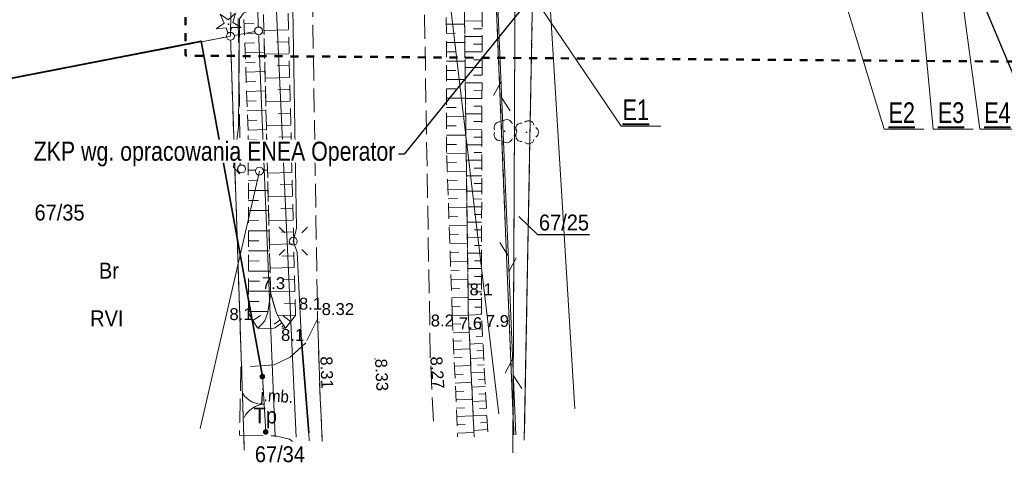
# Model space of a CAD drawing. Extents: x 5477991 to 5478204, y 5952118 to 5952269.
# Tile 3 of 9: x 5478103 to 5478165, y 5952169 to 5952196. Entities that reach past the tile are written whole.
import ezdxf
from ezdxf import colors
from ezdxf.entities.mleader import LeaderData, LeaderLine
from ezdxf.math import Vec2, Vec3

# ---------------------------------------------------------------- set-up
doc = ezdxf.new("R2010")
doc.units = 0
doc.header["$LTSCALE"] = 0.5
for name, pattern in [('1 1', [2, 1, -1]), ('2 1', [3, 2, -1]), ('3 1', [4, 3, -1]), ('EGKK', [4, 3, -1]), ('EGUG', [2, 1, -1])]:
    doc.linetypes.add(name, pattern=pattern)
doc.layers.add('--OPISY', color=7, linetype='Continuous')
doc.layers.add('Strzałka', color=251, linetype='Continuous')
for name, color, linetype, lineweight in [('EGDE', 7, 'Continuous', 20), ('EGDE_O', 7, 'Continuous', 20), ('EGKK', 251, 'Continuous', 20), ('EGKK_O', 251, 'Continuous', 20), ('EGPG', 251, 'Continuous', 20), ('EGPG_O', 251, 'Continuous', 20), ('EGUG', 251, 'Continuous', 20), ('EGUG_O', 251, 'Continuous', 20), ('IE_wsp', 1, 'Continuous', 40), ('OTK', 251, 'Continuous', 20), ('OTK_O', 251, 'Continuous', 20), ('OTO', 251, 'Continuous', 20), ('OTR', 251, 'Continuous', 20), ('OTRN', 251, 'Continuous', 20), ('OTRN_O', 251, 'Continuous', 18), ('OTRS', 251, 'Continuous', 20), ('OTRS_O', 251, 'Continuous', 18), ('OTZ', 7, 'Continuous', 20), ('SUE', 251, 'Continuous', 20), ('SUK', 251, 'Continuous', 20), ('SUL', 251, 'Continuous', 20), ('SUP', 251, 'Continuous', 20), ('SUT', 251, 'Continuous', 20), ('SUW', 251, 'Continuous', 20)]:
    doc.layers.add(name, color=color, linetype=linetype, lineweight=lineweight)
doc.styles.add('Arial', font='arial.ttf')
doc.styles.add('BDOT', font='Arial.ttf', dxfattribs={"width": 0.9})
doc.styles.add('EGBP', font='arial.ttf')
doc.styles.add('EGiB', font='Arial.ttf', dxfattribs={"width": 0.9})
doc.styles.add('POGRUBIONY', font='times.ttf', dxfattribs={"width": 0.8})
doc.linetypes.add('OTOO', pattern='A,7.5,[30,msgB.shx,S=1.28,R=0,X=0,Y=0],7.5', length=15)
doc.linetypes.add('SUTP', pattern='A,7.5,[50,msgB.shx,S=1,R=0,X=0,Y=0],15,[50,msgB.shx,S=1,R=180,X=0,Y=0],7.5', length=30)

# ---------------------------------------------------------------- blocks, each defined once
blk = doc.blocks.new('oto')
at = {"layer": 'OTO', "color": 0, "const_width": 0.35}
blk.add_lwpolyline([(-0.175, 0, 1), (0.175, 0, 1)], format="xyb", close=True, dxfattribs=at)
blk = doc.blocks.new('OTOB')
at = {"layer": 'OTO', "color": 0, "lineweight": 18}
for centre, start, end in [((0, 3), 209.9347, 270.0084), ((0.02, -3), 90.3479, 149.9343)]:
    blk.add_arc(centre, 3, start, end, dxfattribs=at)
blk = doc.blocks.new('OTRN')
at = {"layer": 'OTRN', "color": 0, "const_width": 0.09}
blk.add_lwpolyline([(-0.04, 0, 1), (0.04, 0, 1)], format="xyb", close=True, dxfattribs=at)
at = {"layer": 'OTRN_O', "color": 0, "style": 'BDOT'}
blk.add_attdef('RZEDNA', (0.51, 0.52), '', height=1.5, dxfattribs=at)
blk = doc.blocks.new('OTZL')
at = {"layer": 'OTZ', "color": 0, "lineweight": 18, "const_width": 0.1}
blk.add_lwpolyline([(-0.05, 0, 1), (0.05, 0, 1)], format="xyb", close=True, dxfattribs=at)
at = {"layer": 'OTZ', "color": 0, "lineweight": 18}
for centre, start, end in [((0.25, 0.76), 12, 132), ((-0.65, 0.47), 84, 204), ((0.8, 0), 300, 60), ((-0.65, -0.47), 156, 276), ((0.25, -0.76), 228, 348)]:
    blk.add_arc(centre, 0.7, start, end, dxfattribs=at)
blk = doc.blocks.new('OTZG')
at = {"layer": 'OTZ', "color": 0, "lineweight": 18}
for p, q in [((-1.04, 1.27, 0.5), (-0.04, 0.56, 0.5)), ((-0.55, 0.14, 0.5), (-1.04, 1.27, 0.5)), ((-0.04, 0.56, 0.5), (0.88, 1.38, 0.5)), ((0.88, 1.38, 0.5), (0.53, 0.21, 0.5)), ((-1.53, -0.6, 0.5), (-0.55, 0.14, 0.5)), ((0.53, 0.21, 0.5), (1.59, -0.41, 0.5)), ((-0.3, -0.48, 0.5), (-1.53, -0.6, 0.5)), ((0.1, -1.64, 0.5), (-0.3, -0.48, 0.5)), ((0.36, -0.44, 0.5), (0.1, -1.64, 0.5)), ((1.59, -0.41, 0.5), (0.36, -0.44, 0.5))]:
    blk.add_line(p, q, dxfattribs=at)
at = {"layer": 'OTZ', "color": 0, "lineweight": 18, "const_width": 0.1}
blk.add_lwpolyline([(-0.05, 0, 1), (0.05, 0, 1)], format="xyb", close=True, dxfattribs=at)
blk = doc.blocks.new('OTRS')
at = {"layer": 'OTRS', "color": 0, "lineweight": -3, "const_width": 0.09}
blk.add_lwpolyline([(-0.04, 0, 1), (0.04, 0, 1)], format="xyb", close=True, dxfattribs=at)
at = {"layer": 'OTRS_O', "color": 0, "style": 'BDOT'}
blk.add_attdef('RZEDNA', (0.51, 0.52), '', height=1.5, dxfattribs=at)
blk = doc.blocks.new('SUPP')
at = {"color": 0}
blk.add_wipeout([(0.48, 0), (0.46, 0.15), (0.39, 0.28), (0.28, 0.39), (0.15, 0.46), (0, 0.48), (-0.15, 0.46), (-0.28, 0.39), (-0.39, 0.28), (-0.46, 0.15), (-0.48, 0), (-0.46, -0.15), (-0.39, -0.28), (-0.28, -0.39), (-0.15, -0.46), (0, -0.48), (0.15, -0.46), (0.28, -0.39), (0.39, -0.28), (0.46, -0.15)], dxfattribs=at).dxf.layer = 'SUP'
at = {"layer": 'SUP', "color": 0, "lineweight": 18}
blk.add_circle((0, 0), 0.5, dxfattribs=at)
blk = doc.blocks.new('SUEO')
at = {"layer": 'SUE', "color": 0, "lineweight": 18}
blk.add_circle((0, 0), 0.5, dxfattribs=at)
blk = doc.blocks.new('SUE_L')
at = {"layer": 'SUE', "color": 0, "lineweight": 18}
for p, q in [((-1.77, 1.77), (-1.06, 1.06)), ((1.06, 1.06), (1.77, 1.77)), ((-1.77, -1.77), (-1.06, -1.06)), ((1.06, -1.06), (1.77, -1.77))]:
    blk.add_line(p, q, dxfattribs=at)
at = {"layer": 'SUE', "color": 0, "const_width": 0.09}
blk.add_lwpolyline([(-0.04, 0, 1), (0.04, 0, 1)], format="xyb", close=True, dxfattribs=at)
blk = doc.blocks.new('EGPG_a')
at = {"layer": 'EGPG_O', "color": 0, "style": 'EGBP'}
blk.add_attdef('NRP', (0.98, 0.52), '', height=1.5, dxfattribs=at)
at = {"color": 0}
blk.add_wipeout([(0.48, 0), (0.46, 0.15), (0.39, 0.28), (0.28, 0.39), (0.15, 0.46), (0, 0.48), (-0.15, 0.46), (-0.28, 0.39), (-0.39, 0.28), (-0.46, 0.15), (-0.48, 0), (-0.46, -0.15), (-0.39, -0.28), (-0.28, -0.39), (-0.15, -0.46), (0, -0.48), (0.15, -0.46), (0.28, -0.39), (0.39, -0.28), (0.46, -0.15)], dxfattribs=at).dxf.layer = 'EGPG'
at = {"layer": 'EGPG', "color": 0, "lineweight": 18}
blk.add_circle((0, 0, 1), 0.5, dxfattribs=at)
blk = doc.blocks.new('SUTP')
at = {"layer": 'SUT', "color": 0, "lineweight": 18}
for p, q in [((-1, 0.27), (0, 2)), ((1, -1.73), (0, 0))]:
    blk.add_line(p, q, dxfattribs=at)
blk = doc.blocks.new('_None')

msp = doc.modelspace()

# ---------------------------------------------------------------- linework, layer by layer
at = {"layer": '--OPISY'}
msp.add_lwpolyline([(5478186.359, 5952186.641), (5478167.886, 5952186.641), (5478158.626, 5952208.748)], dxfattribs=at)
at = {"layer": 'EGDE', "lineweight": 18}
for points in [[(5478138.643, 5952261.948), (5478135.96, 5952225.92), (5478183.22, 5952225.18), (5478182.42, 5952197.17), (5478135.06, 5952197.9), (5478134.54, 5952169.916)], [(5478133.87, 5952170.732), (5478132.75, 5952197.94), (5478131.99, 5952216.23), (5478132.73, 5952225.97), (5478135.46, 5952261.562)], [(5478117.721, 5952259.545), (5478116.78, 5952247.79), (5478116.07, 5952195.31), (5478117.84, 5952195.65), (5478117.03, 5952216.4), (5478120.247, 5952259.821)], [(5478134.548, 5952170.371), (5478135.06, 5952197.9), (5478132.75, 5952197.94), (5478133.89, 5952170.239)]]:
    msp.add_lwpolyline(points, dxfattribs=at)
at = {"layer": 'EGKK', "color": 82, "linetype": 'EGKK', "lineweight": 18, "true_color": 0x24bc24}
msp.add_lwpolyline([(5478134.569, 5952171.505), (5478134.566, 5952171.323)], dxfattribs=at)
at = {"layer": 'EGUG', "linetype": 'EGUG', "lineweight": 18}
for points in [[(5478134.566, 5952171.322), (5478135.06, 5952197.9), (5478135.96, 5952225.92), (5478138.641, 5952261.913)], [(5478133.878, 5952170.536), (5478132.75, 5952197.94), (5478131.99, 5952216.23), (5478132.73, 5952225.97), (5478135.479, 5952261.807)], [(5478135.458, 5952261.531), (5478132.73, 5952225.97), (5478131.99, 5952216.23), (5478132.75, 5952197.94), (5478133.841, 5952171.424)], [(5478201.197, 5952247.222), (5478186.09, 5952245.8), (5478183.22, 5952225.18), (5478182.42, 5952197.17), (5478135.06, 5952197.9), (5478134.54, 5952169.967)]]:
    msp.add_lwpolyline(points, dxfattribs=at)
at = {"layer": 'OTK', "linetype": '3 1', "lineweight": 18}
for points in [[(5478124.2, 5952259.624), (5478123.45, 5952250.23), (5478122.17, 5952231.51), (5478121.79, 5952221.71), (5478121.19, 5952200.03), (5478121.55, 5952177.52), (5478121.71, 5952172.53), (5478121.84, 5952169.929)], [(5478128.828, 5952171.097), (5478128.63, 5952175.15), (5478128.21, 5952200), (5478128.68, 5952218.43), (5478128.8, 5952220.95), (5478128.95, 5952224.6), (5478129.06, 5952228.05), (5478130.35, 5952248.13), (5478131.12, 5952258.45), (5478131.23, 5952259.771)], [(5478121.845, 5952169.833), (5478121.71, 5952172.53), (5478121.55, 5952177.52), (5478120.8, 5952176.04), (5478119.82, 5952175.12), (5478118.82, 5952174.65), (5478116.73, 5952174.51), (5478116.64, 5952170.22), (5478118.89, 5952170.18), (5478119.78, 5952169.97), (5478119.973, 5952169.824)]]:
    msp.add_lwpolyline(points, dxfattribs=at)
at = {"layer": 'OTO', "lineweight": 18}
msp.add_lwpolyline([(5478118.08, 5952173.91), (5478118.29, 5952170.43)], dxfattribs=at)
at = {"layer": 'OTR'}
for p, q in [((5478131.891, 5952196.266), (5478130.781, 5952196.269)), ((5478116.931, 5952196.094), (5478117.547, 5952196.117)), ((5478119.722, 5952195.705), (5478118.176, 5952195.667)), ((5478129.639, 5952196.073), (5478130.784, 5952196.076)), ((5478131.89, 5952195.779), (5478131.339, 5952195.781)), ((5478116.953, 5952195.485), (5478118.18, 5952195.53)), ((5478129.64, 5952195.491), (5478130.216, 5952195.493)), ((5478131.888, 5952195.293), (5478130.794, 5952195.296)), ((5478116.976, 5952194.876), (5478117.586, 5952194.899)), ((5478119.74, 5952194.958), (5478118.968, 5952194.939)), ((5478129.642, 5952194.909), (5478130.799, 5952194.912)), ((5478131.887, 5952194.806), (5478131.344, 5952194.808)), ((5478116.998, 5952194.267), (5478118.211, 5952194.312)), ((5478119.758, 5952194.211), (5478118.215, 5952194.173)), ((5478129.643, 5952194.327), (5478130.225, 5952194.328)), ((5478131.886, 5952194.32), (5478130.807, 5952194.323)), ((5478131.884, 5952193.833), (5478131.349, 5952193.835)), ((5478117.021, 5952193.658), (5478117.624, 5952193.68)), ((5478119.777, 5952193.463), (5478119.005, 5952193.445)), ((5478129.645, 5952193.745), (5478130.814, 5952193.748)), ((5478129.646, 5952193.162), (5478130.234, 5952193.164)), ((5478131.883, 5952193.347), (5478130.819, 5952193.349)), ((5478117.043, 5952193.049), (5478118.242, 5952193.093)), ((5478119.795, 5952192.716), (5478118.253, 5952192.679)), ((5478129.648, 5952192.58), (5478130.829, 5952192.583)), ((5478131.882, 5952192.86), (5478131.354, 5952192.861)), ((5478117.066, 5952192.44), (5478117.662, 5952192.462)), ((5478119.813, 5952191.969), (5478119.043, 5952191.95)), ((5478129.649, 5952191.998), (5478130.243, 5952192)), ((5478131.88, 5952192.373), (5478130.832, 5952192.376)), ((5478117.088, 5952191.831), (5478118.274, 5952191.875)), ((5478129.651, 5952191.416), (5478130.844, 5952191.419)), ((5478131.878, 5952191.4), (5478130.845, 5952191.403)), ((5478131.879, 5952191.887), (5478131.359, 5952191.888)), ((5478117.111, 5952191.222), (5478117.7, 5952191.244)), ((5478119.831, 5952191.222), (5478118.291, 5952191.185)), ((5478129.652, 5952190.834), (5478130.252, 5952190.835)), ((5478131.876, 5952190.914), (5478131.364, 5952190.915)), ((5478117.133, 5952190.613), (5478118.305, 5952190.656)), ((5478119.85, 5952190.475), (5478119.08, 5952190.456)), ((5478129.654, 5952190.251), (5478130.86, 5952190.255)), ((5478131.875, 5952190.427), (5478130.857, 5952190.43)), ((5478117.156, 5952190.004), (5478117.738, 5952190.025)), ((5478117.178, 5952189.395), (5478118.336, 5952189.438)), ((5478119.868, 5952189.728), (5478118.33, 5952189.69)), ((5478129.655, 5952189.669), (5478130.261, 5952189.671)), ((5478131.872, 5952189.454), (5478130.87, 5952189.457)), ((5478131.873, 5952189.941), (5478131.369, 5952189.942)), ((5478119.886, 5952188.981), (5478119.118, 5952188.962)), ((5478129.657, 5952189.087), (5478130.875, 5952189.09)), ((5478131.871, 5952188.968), (5478131.373, 5952188.969)), ((5478117.191, 5952188.786), (5478117.772, 5952188.787)), ((5478119.904, 5952188.234), (5478118.368, 5952188.196)), ((5478129.658, 5952188.505), (5478130.27, 5952188.507)), ((5478131.869, 5952188.481), (5478130.883, 5952188.484)), ((5478117.192, 5952188.152), (5478118.369, 5952188.155)), ((5478129.66, 5952187.923), (5478130.89, 5952187.926)), ((5478131.868, 5952187.995), (5478131.378, 5952187.996)), ((5478117.194, 5952187.517), (5478117.79, 5952187.519)), ((5478119.923, 5952187.487), (5478119.155, 5952187.468)), ((5478129.677, 5952187.341), (5478130.287, 5952187.362)), ((5478131.867, 5952187.508), (5478130.895, 5952187.511)), ((5478131.865, 5952187.022), (5478131.383, 5952187.023)), ((5478117.196, 5952186.883), (5478118.402, 5952186.886)), ((5478119.941, 5952186.739), (5478118.407, 5952186.702)), ((5478129.697, 5952186.775), (5478130.904, 5952186.817)), ((5478131.864, 5952186.535), (5478130.908, 5952186.538)), ((5478117.198, 5952186.249), (5478117.808, 5952186.25)), ((5478119.959, 5952185.992), (5478119.192, 5952185.974)), ((5478129.716, 5952186.209), (5478130.314, 5952186.23)), ((5478131.863, 5952186.049), (5478131.388, 5952186.05)), ((5478117.199, 5952185.615), (5478118.435, 5952185.618)), ((5478119.977, 5952185.245), (5478118.445, 5952185.208)), ((5478129.736, 5952185.643), (5478130.919, 5952185.685)), ((5478131.861, 5952185.562), (5478130.92, 5952185.565)), ((5478117.201, 5952184.98), (5478117.826, 5952184.982)), ((5478119.996, 5952184.498), (5478119.23, 5952184.479)), ((5478129.756, 5952185.078), (5478130.341, 5952185.098)), ((5478129.776, 5952184.512), (5478130.934, 5952184.552)), ((5478131.859, 5952184.589), (5478130.933, 5952184.592)), ((5478131.86, 5952185.075), (5478131.393, 5952185.077)), ((5478117.203, 5952184.346), (5478118.467, 5952184.349)), ((5478129.795, 5952183.946), (5478130.368, 5952183.966)), ((5478131.857, 5952184.102), (5478131.398, 5952184.104)), ((5478117.204, 5952183.712), (5478117.844, 5952183.714)), ((5478120.014, 5952183.751), (5478118.483, 5952183.714)), ((5478129.815, 5952183.38), (5478130.948, 5952183.42)), ((5478131.856, 5952183.616), (5478130.946, 5952183.618)), ((5478117.206, 5952183.078), (5478118.5, 5952183.081)), ((5478120.032, 5952183.004), (5478119.267, 5952182.985)), ((5478129.835, 5952182.814), (5478130.395, 5952182.834)), ((5478131.853, 5952182.643), (5478130.958, 5952182.645)), ((5478131.855, 5952183.129), (5478131.403, 5952183.131)), ((5478117.208, 5952182.443), (5478117.862, 5952182.445)), ((5478120.05, 5952182.257), (5478118.522, 5952182.219)), ((5478129.855, 5952182.248), (5478130.963, 5952182.287)), ((5478131.852, 5952182.156), (5478131.408, 5952182.158)), ((5478117.209, 5952181.809), (5478118.532, 5952181.813)), ((5478120.068, 5952181.51), (5478119.305, 5952181.491)), ((5478129.875, 5952181.683), (5478130.422, 5952181.702)), ((5478131.851, 5952181.67), (5478130.971, 5952181.672)), ((5478117.211, 5952181.175), (5478117.88, 5952181.177)), ((5478129.894, 5952181.117), (5478130.978, 5952181.155)), ((5478131.849, 5952181.183), (5478131.413, 5952181.184)), ((5478117.213, 5952180.541), (5478118.565, 5952180.544)), ((5478120.087, 5952180.762), (5478118.56, 5952180.725)), ((5478129.914, 5952180.551), (5478130.45, 5952180.57)), ((5478131.848, 5952180.697), (5478130.984, 5952180.699)), ((5478131.846, 5952180.21), (5478131.418, 5952180.211)), ((5478117.215, 5952179.906), (5478117.898, 5952179.908)), ((5478120.105, 5952180.015), (5478119.342, 5952179.997)), ((5478129.934, 5952179.985), (5478130.992, 5952180.022)), ((5478131.845, 5952179.724), (5478130.996, 5952179.726)), ((5478117.216, 5952179.272), (5478118.598, 5952179.276)), ((5478120.123, 5952179.268), (5478118.599, 5952179.231)), ((5478129.954, 5952179.419), (5478130.477, 5952179.438)), ((5478131.844, 5952179.237), (5478131.423, 5952179.238)), ((5478117.218, 5952178.638), (5478117.87, 5952178.64)), ((5478120.141, 5952178.521), (5478119.467, 5952178.505)), ((5478129.974, 5952178.853), (5478131.007, 5952178.89)), ((5478129.993, 5952178.288), (5478130.504, 5952178.306)), ((5478131.842, 5952178.751), (5478131.009, 5952178.753)), ((5478117.22, 5952178.004), (5478118.43, 5952178.007)), ((5478117.476, 5952177.443), (5478117.956, 5952177.746)), ((5478120.16, 5952177.774), (5478119.04, 5952177.747)), ((5478119.854, 5952177.366), (5478119.377, 5952177.736)), ((5478130.014, 5952177.722), (5478131.026, 5952177.766)), ((5478131.844, 5952177.811), (5478131.026, 5952177.767)), ((5478131.841, 5952178.264), (5478131.428, 5952178.265)), ((5478117.762, 5952176.99), (5478117.981, 5952177.127)), ((5478119.183, 5952177.452), (5478118.831, 5952177.197)), ((5478119.302, 5952177.288), (5478118.833, 5952176.948)), ((5478119.421, 5952177.124), (5478119.304, 5952177.039)), ((5478130.037, 5952177.195), (5478130.544, 5952177.217)), ((5478131.868, 5952177.359), (5478131.458, 5952177.337)), ((5478130.06, 5952176.668), (5478131.076, 5952176.712)), ((5478131.892, 5952176.906), (5478131.069, 5952176.862)), ((5478131.917, 5952176.454), (5478131.504, 5952176.431)), ((5478130.083, 5952176.14), (5478130.592, 5952176.163)), ((5478131.941, 5952176.001), (5478131.112, 5952175.957)), ((5478130.106, 5952175.613), (5478131.126, 5952175.658)), ((5478131.965, 5952175.549), (5478131.549, 5952175.526)), ((5478130.129, 5952175.086), (5478130.64, 5952175.108)), ((5478130.152, 5952174.559), (5478131.176, 5952174.604)), ((5478131.99, 5952175.096), (5478131.155, 5952175.051)), ((5478132.014, 5952174.644), (5478131.595, 5952174.621)), ((5478130.174, 5952174.032), (5478130.688, 5952174.054)), ((5478132.038, 5952174.191), (5478131.198, 5952174.146)), ((5478130.197, 5952173.505), (5478131.226, 5952173.549)), ((5478132.063, 5952173.739), (5478131.641, 5952173.716)), ((5478130.22, 5952172.978), (5478130.736, 5952173)), ((5478132.087, 5952173.287), (5478131.24, 5952173.241)), ((5478132.111, 5952172.834), (5478131.687, 5952172.811)), ((5478130.243, 5952172.45), (5478131.276, 5952172.495)), ((5478132.136, 5952172.382), (5478131.283, 5952172.336)), ((5478130.266, 5952171.923), (5478130.783, 5952171.946)), ((5478132.16, 5952171.929), (5478131.732, 5952171.906)), ((5478130.289, 5952171.396), (5478131.326, 5952171.441)), ((5478130.312, 5952170.869), (5478130.831, 5952170.892)), ((5478132.185, 5952171.477), (5478131.326, 5952171.431)), ((5478132.209, 5952171.024), (5478131.778, 5952171.001)), ((5478130.335, 5952170.342), (5478131.375, 5952170.387)), ((5478132.233, 5952170.572), (5478131.369, 5952170.525))]:
    msp.add_line(p, q, dxfattribs=at)
at = {"layer": 'OTR', "linetype": '2 1', "lineweight": 18}
for points in [[(5478117.53, 5952222.83), (5478117.06, 5952221.9), (5478116.81, 5952199.37), (5478117.19, 5952189.07), (5478117.22, 5952177.85), (5478117.8, 5952176.93), (5478118.24, 5952177.41), (5478118.42, 5952177.94), (5478118.6, 5952179.18), (5478118.08, 5952199.41), (5478118.49, 5952220.25), (5478118.38, 5952221.78), (5478118.13, 5952222.25)], [(5478119.54, 5952176.96), (5478120.16, 5952177.76), (5478119.63, 5952199.47), (5478120.16, 5952221.93), (5478119.34, 5952222.82), (5478119.13, 5952222.24), (5478118.85, 5952221.79), (5478118.49, 5952220.25), (5478118.08, 5952199.41), (5478118.6, 5952179.18), (5478118.94, 5952177.96), (5478119.17, 5952177.47)], [(5478117.8, 5952176.93), (5478119.54, 5952176.96), (5478119.17, 5952177.47), (5478118.94, 5952177.96), (5478118.6, 5952179.18), (5478118.42, 5952177.94), (5478118.24, 5952177.41)]]:
    msp.add_lwpolyline(points, close=True, dxfattribs=at)
for points in [[(5478131.389, 5952170.103), (5478131.02, 5952177.9), (5478130.74, 5952199.46), (5478130.93, 5952216.73), (5478130.78, 5952218.43), (5478130.53, 5952218.92), (5478129.9, 5952218.27), (5478129.63, 5952199.49), (5478129.66, 5952187.82), (5478130.01, 5952177.81), (5478130.345, 5952170.112)], [(5478132.241, 5952170.434), (5478131.84, 5952177.88), (5478131.9, 5952199.5), (5478131.97, 5952218.27), (5478131.51, 5952218.87), (5478131.24, 5952218.45), (5478130.93, 5952216.73), (5478130.74, 5952199.46), (5478131.02, 5952177.9), (5478131.359, 5952170.742)]]:
    msp.add_lwpolyline(points, dxfattribs=at)
at = {"layer": 'Strzałka'}
msp.add_polyline3d([(5478138.636, 5952182.829, 0), (5478135.383, 5952182.829, 0), (5478134.201, 5952183.974, 0)], dxfattribs=at)
at = {"layer": 'SUK', "lineweight": 18}
for points in [[(5478132.942, 5952171.567), (5478132.46, 5952175.59), (5478129.6, 5952199.72), (5478132.13, 5952248.55)], [(5478137.704, 5952171.888), (5478135.32, 5952210.94), (5478137.17, 5952247.91)]]:
    msp.add_lwpolyline(points, dxfattribs=at)
at = {"layer": 'SUL', "lineweight": 35}
msp.add_lwpolyline([(5478121, 5952170.37), (5478120.53, 5952176.17)], dxfattribs=at)
at = {"layer": 'SUT', "linetype": '3 1', "lineweight": 18}
for points in [[(5478133.821, 5952169.105), (5478134, 5952207.05), (5478136.79, 5952259.85), (5478141.44, 5952266.25)], [(5478133.828, 5952170.469), (5478134, 5952207.05), (5478136.79, 5952259.85), (5478141.44, 5952266.25)]]:
    msp.add_lwpolyline(points, dxfattribs=at)
at = {"layer": 'SUT', "linetype": 'Continuous', "lineweight": 18, "flags": 128}
msp.add_lwpolyline([(5478136.83, 5952260.26), (5478132.65, 5952202.7), (5478133.996, 5952170.257)], dxfattribs=at)

# ---------------------------------------------------------------- block references
at = {"layer": 'OTO', "xscale": 0.5, "yscale": 0.5, "zscale": 0.5}
msp.add_blockref('oto', (5478118.08, 5952173.91), dxfattribs=at)
at = {"layer": 'OTO', "color": 18, "true_color": 0x000000, "xscale": 0.5, "yscale": 0.5, "zscale": 0.5, "rotation": 3.453316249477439}
msp.add_blockref('OTOB', (5478118.185, 5952172.17), dxfattribs=at)
at = {"layer": 'OTO', "color": 18, "true_color": 0x000000, "xscale": 0.5, "yscale": 0.5, "zscale": 0.5}
msp.add_blockref('oto', (5478118.29, 5952170.43), dxfattribs=at)
at = {"layer": 'OTRN'}
ref = msp.add_blockref('OTRN', (5478118.6, 5952179.18), dxfattribs=dict(at, xscale=0.5, yscale=0.5, zscale=0.5, rotation=360))
ref.add_attrib('RZEDNA', '7.3', (5478118.05, 5952179.41, 7.3), dxfattribs={"layer": 'OTRN_O', "color": 0, "height": 0.75, "style": 'BDOT'})
ref = msp.add_blockref('OTRN', (5478131, 5952178.91), dxfattribs=dict(at, xscale=0.5, yscale=0.5, zscale=0.5, rotation=360))
ref.add_attrib('RZEDNA', '8.1', (5478131.098, 5952179.02, 8.1), dxfattribs={"layer": 'OTRN_O', "color": 0, "height": 0.75, "style": 'BDOT'})
ref = msp.add_blockref('OTRN', (5478120.16, 5952177.76), dxfattribs=dict(at, xscale=0.5, yscale=0.5, zscale=0.5, rotation=360))
ref.add_attrib('RZEDNA', '8.1', (5478120.377, 5952178.12, 8.1), dxfattribs={"layer": 'OTRN_O', "color": 0, "height": 0.75, "style": 'BDOT'})
ref = msp.add_blockref('OTRN', (5478117.22, 5952177.85), dxfattribs=dict(at, xscale=0.5, yscale=0.5, zscale=0.5, rotation=360))
ref.add_attrib('RZEDNA', '8.1', (5478116.01, 5952177.46, 8.1), dxfattribs={"layer": 'OTRN_O', "color": 0, "height": 0.75, "style": 'BDOT'})
ref = msp.add_blockref('OTRN', (5478130.01, 5952177.81), dxfattribs=dict(at, xscale=0.5, yscale=0.5, zscale=0.5, rotation=360))
ref.add_attrib('RZEDNA', '8.2', (5478128.66, 5952177.06, 8.2), dxfattribs={"layer": 'OTRN_O', "color": 0, "height": 0.75, "style": 'BDOT'})
ref = msp.add_blockref('OTRN', (5478131.02, 5952177.9), dxfattribs=dict(at, xscale=0.5, yscale=0.5, zscale=0.5, rotation=360))
ref.add_attrib('RZEDNA', '7.6', (5478130.43, 5952176.89, 7.6), dxfattribs={"layer": 'OTRN_O', "color": 0, "height": 0.75, "style": 'BDOT'})
ref = msp.add_blockref('OTRN', (5478131.84, 5952177.88), dxfattribs=dict(at, xscale=0.5, yscale=0.5, zscale=0.5, rotation=360))
ref.add_attrib('RZEDNA', '7.9', (5478132.12, 5952177.03, 7.9), dxfattribs={"layer": 'OTRN_O', "color": 0, "height": 0.75, "style": 'BDOT'})
ref = msp.add_blockref('OTRN', (5478119.54, 5952176.96), dxfattribs=dict(at, xscale=0.5, yscale=0.5, zscale=0.5, rotation=360))
ref.add_attrib('RZEDNA', '8.1', (5478119.25, 5952176.15, 8.1), dxfattribs={"layer": 'OTRN_O', "color": 0, "height": 0.75, "style": 'BDOT'})
at = {"layer": 'OTRS', "xscale": 0.5, "yscale": 0.5, "zscale": 0.5, "rotation": 360}
msp.add_blockref('OTRS', (5478121.55, 5952177.52), dxfattribs=at).add_auto_attribs({'RZEDNA': '8.32'})
at = {"layer": 'OTRS'}
ref = msp.add_blockref('OTRS', (5478121.64, 5952177.33), dxfattribs=dict(at, xscale=0.5, yscale=0.5, zscale=0.5, rotation=360))
ref.add_attrib('RZEDNA', '8.31', (5478121.727, 5952175.174, 8.31), dxfattribs={"layer": 'OTRS_O', "color": 0, "height": 0.75, "rotation": 271.65992, "style": 'BDOT'})
ref = msp.add_blockref('OTRS', (5478125.16, 5952175.02), dxfattribs=dict(at, xscale=0.5, yscale=0.5, zscale=0.5, rotation=360))
ref.add_attrib('RZEDNA', '8.33', (5478125.16, 5952175.02, 8.33), dxfattribs={"layer": 'OTRS_O', "color": 0, "height": 0.75, "rotation": 272.50159, "style": 'BDOT'})
ref = msp.add_blockref('OTRS', (5478128.63, 5952175.15), dxfattribs=dict(at, xscale=0.5, yscale=0.5, zscale=0.5, rotation=360))
ref.add_attrib('RZEDNA', '8.27', (5478128.63, 5952175.15, 8.27), dxfattribs={"layer": 'OTRS_O', "color": 0, "height": 0.75, "rotation": 274.08525, "style": 'BDOT'})
at = {"layer": 'OTZ', "xscale": 0.5, "yscale": 0.5, "zscale": 0.5, "rotation": 360}
for name, p in [('OTZG', (5478115.95, 5952196.07)), ('OTZL', (5478133.31, 5952189.34)), ('OTZL', (5478134.68, 5952189.27))]:
    msp.add_blockref(name, p, dxfattribs=at)
at = {"layer": 'SUT', "linetype": 'SUTP', "lineweight": 18, "xscale": 0.5, "yscale": 0.5, "zscale": 0.5}
for p, rotation in [((5478133.116, 5952191.46), 2.375405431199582), ((5478133.53, 5952181.498), 182.3754054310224), ((5478133.84, 5952174.004), 2.375405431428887)]:
    msp.add_blockref('SUTP', p, dxfattribs=dict(at, rotation=rotation))

# ---------------------------------------------------------------- texts
at = {"layer": 'EGDE_O', "char_height": 1, "attachment_point": 7, "style": 'EGiB'}
for s, insert in [('67/35', (5478103.762, 5952183.71)), ('67/25\\P', (5478135.459, 5952183.084))]:
    msp.add_mtext(s, dxfattribs=dict(at, insert=insert))
at = {"layer": 'EGDE_O', "color": 18, "true_color": 0x000000, "insert": (5478117.608, 5952168.513), "char_height": 1, "attachment_point": 7, "style": 'EGiB'}
msp.add_mtext('67/34', dxfattribs=at)
at = {"layer": 'EGKK_O', "insert": (5478107.259, 5952178.071), "char_height": 1, "attachment_point": 1, "style": 'EGiB'}
msp.add_mtext('RVI', dxfattribs=at)
at = {"layer": 'EGUG_O', "insert": (5478107.809, 5952180.071), "char_height": 1, "attachment_point": 7, "style": 'EGiB'}
msp.add_mtext('Br', dxfattribs=at)
at = {"layer": 'EGUG_O', "color": 96, "true_color": 0x008000, "insert": (5478117.53, 5952170.66), "char_height": 1, "attachment_point": 7, "style": 'EGiB'}
msp.add_mtext('Tp', dxfattribs=at)
at = {"layer": 'OTK_O', "color": 18, "true_color": 0x000000, "insert": (5478117.93, 5952172.15), "char_height": 0.75, "attachment_point": 7, "rotation": 356.42329, "style": 'BDOT'}
msp.add_mtext('j.mb.', dxfattribs=at)

# ---------------------------------------------------------------- next in the draw order: block references
at = {"layer": 'SUE', "xscale": 0.5, "yscale": 0.5, "zscale": 0.5, "rotation": 360}
msp.add_blockref('SUEO', (5478120.02, 5952182.42), dxfattribs=at)
at = {"layer": 'SUP', "xscale": 0.5, "yscale": 0.5, "zscale": 0.5, "rotation": 360}
msp.add_blockref('SUPP', (5478117.89, 5952186.83), dxfattribs=at)

# ---------------------------------------------------------------- next in the draw order: linework, layer by layer
at = {"layer": 'SUE', "linetype": '3 1', "lineweight": 18}
msp.add_lwpolyline([(5478116.68, 5952186.92), (5478116.56, 5952196.92), (5478134.56, 5952197.25), (5478134.74, 5952228.28), (5478137.44, 5952261.9), (5478138.39, 5952261.75), (5478138.62, 5952261.73), (5478140.85, 5952261.47), (5478140.97, 5952261.23)], dxfattribs=at)
at = {"layer": 'SUE', "lineweight": 18}
for points in [[(5478122.794, 5952259.321), (5478122.42, 5952255.09), (5478122.19, 5952254.15), (5478122.34, 5952253.46), (5478121.11, 5952234.56), (5478120.33, 5952218.76), (5478120.17, 5952218.07), (5478120.36, 5952217.46), (5478119.64, 5952204.23), (5478119.96, 5952199.59), (5478120.23, 5952183.23), (5478120.02, 5952182.42), (5478120.27, 5952181.74), (5478120.53, 5952176.17), (5478121, 5952170.37), (5478121.025, 5952169.868)], [(5478116.77, 5952186.97), (5478116.64, 5952186.66), (5478116.26, 5952187.08), (5478116.31, 5952187.51), (5478116.42, 5952188.31), (5478116.58, 5952189.57), (5478116.64, 5952196.4), (5478116.9, 5952196.75), (5478117.13, 5952196.87), (5478118.23, 5952196.84), (5478120.42, 5952196.88), (5478129.12, 5952196.94), (5478130.66, 5952197.19), (5478132.58, 5952197.2), (5478133.83, 5952197.25), (5478134.36, 5952197.45), (5478134.58, 5952197.99), (5478134.15, 5952206.13), (5478134.62, 5952212.34), (5478134.51, 5952219.92), (5478134.64, 5952225.79), (5478134.43, 5952231.37), (5478134.03, 5952236.57)], [(5478117.89, 5952186.83), (5478114.164, 5952170.652)]]:
    msp.add_lwpolyline(points, dxfattribs=at)

# ---------------------------------------------------------------- next in the draw order: block references
at = {"layer": 'SUE', "xscale": 0.5, "yscale": 0.5, "zscale": 0.5}
msp.add_blockref('SUE_L', (5478120.02, 5952182.42), dxfattribs=at)

# ---------------------------------------------------------------- next in the draw order: block references
at = {"layer": 'SUP', "xscale": 0.5, "yscale": 0.5, "zscale": 0.5, "rotation": 360}
msp.add_blockref('SUPP', (5478116.77, 5952186.97), dxfattribs=at)

# ---------------------------------------------------------------- next in the draw order: linework, layer by layer
at = {"layer": 'EGDE', "lineweight": 18}
for points in [[(5478118.874, 5952170.123), (5478117.84, 5952195.65), (5478116.07, 5952195.31), (5478116.935, 5952169.5)], [(5478116.934, 5952169.534), (5478116.07, 5952195.31), (5478089.866, 5952190.23)]]:
    msp.add_lwpolyline(points, dxfattribs=at)
at = {"layer": 'EGKK', "linetype": 'EGKK', "lineweight": 18}
msp.add_lwpolyline([(5478116.942, 5952169.284), (5478116.07, 5952195.31), (5478090.003, 5952190.257)], dxfattribs=at)

# ---------------------------------------------------------------- next in the draw order: block references
at = {"layer": 'EGPG', "xscale": 0.5, "yscale": 0.5, "zscale": 0.5, "rotation": 360}
for p in [(5478117.84, 5952195.65), (5478116.07, 5952195.31)]:
    msp.add_blockref('EGPG_a', p, dxfattribs=at)

# ---------------------------------------------------------------- next in the draw order: linework, layer by layer
at = {"layer": 'EGKK', "linetype": 'EGKK', "lineweight": 18}
msp.add_lwpolyline([(5478089.996, 5952190.255), (5478116.07, 5952195.31), (5478116.78, 5952247.79), (5478117.673, 5952258.939)], dxfattribs=at)
at = {"layer": 'OTO', "linetype": 'OTOO', "lineweight": 35}
msp.add_lwpolyline([(5478090.014, 5952190.28), (5478114.23, 5952195), (5478118.08, 5952173.91)], dxfattribs=at)
at = {"layer": 'Strzałka', "linetype": '1 1', "lineweight": 50, "flags": 128}
msp.add_lwpolyline([(5478188.435, 5952229.332), (5478187.552, 5952193.554), (5478113.251, 5952194.092), (5478113.161, 5952230.256), (5478188.435, 5952229.332), (5478188.435, 5952229.332)], dxfattribs=at)
at = {"layer": 'SUW', "lineweight": 18}
msp.add_lwpolyline([(5478120.846, 5952259.693), (5478120.4, 5952253.44), (5478117.88, 5952220.52), (5478120.21, 5952170.106)], dxfattribs=at)

# ---------------------------------------------------------------- next in the draw order: leaders
at = {"layer": 'IE_wsp', "lineweight": 15}
ml = msp.add_multileader_mtext('Standard', dxfattribs=at)
ml.set_content('{\\L\\W0.75;E2}', color=1, style='Arial')
ml.set_leader_properties(color=256, lineweight=18)
ml.set_arrow_properties(name='NONE')
ml.build(insert=Vec2(0, 0))
ml.multileader.update_dxf_attribs({"text_left_attachment_type": 8, "text_right_attachment_type": 8, "dogleg_length": 0.36, "arrow_head_size": 0.3})
ctx = ml.context
ctx.base_point, ctx.char_height, ctx.arrow_head_size, ctx.landing_gap_size, ctx.plane_origin = Vec3(5478157.511, 5952189.466, 10.18), 1.3, 0.3, 0.09, Vec3(5478174.614, 5952168.979, 10.18)
ctx.left_attachment, ctx.right_attachment, ctx.text_align_type = 8, 8, 2
notes = []
notes.append((ctx, [(0, (1, 1, 0), (5478157.151, 5952189.466, 10.18), (1, 0), 0.36, [(0, [(5478153.772, 5952200.545, 10.18)], 256, [])])]))
ctx.mtext.insert, ctx.mtext.alignment, ctx.mtext.flow_direction = Vec3(5478159.086, 5952191.151, 10.18), 3, 5
ctx.mtext.has_bg_fill, ctx.mtext.bg_color, ctx.mtext.bg_scale_factor, ctx.mtext.bg_transparency, ctx.mtext.use_window_bg_color = 1, -1023410175, 1, 0, 1
ml = msp.add_multileader_mtext('Standard', dxfattribs=at)
ml.set_content('{\\fArial|b0|i0|c238|p18;ZKP wg. opracowania ENEA Operator}', color=256, style='POGRUBIONY')
ml.set_leader_properties(color=256)
ml.build(insert=Vec2(0, 0))
ml.multileader.update_dxf_attribs({"text_left_attachment_type": 2, "text_right_attachment_type": 2, "text_top_attachment_type": 0, "text_bottom_attachment_type": 0, "dogleg_length": 0.36, "arrow_head_size": 0.2})
ctx = ml.context
ctx.base_point, ctx.char_height, ctx.arrow_head_size, ctx.landing_gap_size, ctx.plane_origin = Vec3(5478103.532, 5952187.895, -0.36), 1.2, 0.2, 0.2, Vec3(5478126.404, 5952186.939, -0.36)
ctx.left_attachment, ctx.right_attachment, ctx.top_attachment, ctx.bottom_attachment, ctx.text_align_type = 2, 2, 0, 0, 2
notes.append((ctx, [(0, (1, 1, 0), (5478126.998, 5952187.895, -0.36), (-1, 0), 0.36, [(0, [(5478135.062, 5952197.903, 8.465)], 256, [])])]))
ctx.mtext.insert, ctx.mtext.alignment, ctx.mtext.flow_direction = Vec3(5478126.438, 5952188.681, -0.36), 3, 5
ctx.mtext.has_bg_fill, ctx.mtext.bg_color, ctx.mtext.bg_scale_factor, ctx.mtext.bg_transparency, ctx.mtext.use_window_bg_color = 1, -1023410175, 1.1, 0, 1
for ctx, leaders in notes:
    for number, flags, end, landing, length, lines in leaders:
        leader = LeaderData()
        leader.index, (leader.has_last_leader_line, leader.has_dogleg_vector, leader.attachment_direction) = number, flags
        leader.last_leader_point, leader.dogleg_vector, leader.dogleg_length = Vec3(end), Vec3(landing), length
        for number, points, colour, breaks in lines:
            line = LeaderLine()
            line.index, line.vertices, line.color, line.breaks = number, Vec3.list(points), colors.encode_raw_color(colour), breaks
            leader.lines.append(line)
        ctx.leaders.append(leader)

# ---------------------------------------------------------------- next in the draw order: leaders
ml = msp.add_multileader_mtext('Standard', dxfattribs=at)
ml.set_content('{\\L\\W0.75;E3}', color=1, style='Arial')
ml.set_leader_properties(color=256, lineweight=18)
ml.set_arrow_properties(name='NONE')
ml.build(insert=Vec2(0, 0))
ml.multileader.update_dxf_attribs({"text_left_attachment_type": 8, "text_right_attachment_type": 8, "dogleg_length": 0.36, "arrow_head_size": 0.3})
ctx = ml.context
ctx.base_point, ctx.char_height, ctx.arrow_head_size, ctx.landing_gap_size, ctx.plane_origin = Vec3(5478160.6, 5952189.471), 1.3, 0.3, 0.09, Vec3(5478177.714, 5952168.984)
ctx.left_attachment, ctx.right_attachment, ctx.text_align_type = 8, 8, 2
notes = []
notes.append((ctx, [(0, (1, 1, 0), (5478160.24, 5952189.471), (1, 0), 0.36, [(0, [(5478158.665, 5952205.951)], 256, [])])]))
ctx.mtext.insert, ctx.mtext.alignment, ctx.mtext.flow_direction = Vec3(5478162.186, 5952191.156), 3, 5
ctx.mtext.has_bg_fill, ctx.mtext.bg_color, ctx.mtext.bg_scale_factor, ctx.mtext.bg_transparency, ctx.mtext.use_window_bg_color = 1, -1023410175, 1, 0, 1
ml = msp.add_multileader_mtext('Standard', dxfattribs=at)
ml.set_content('{\\L\\W0.75;E1}', color=1, style='Arial')
ml.set_leader_properties(color=256, lineweight=18)
ml.set_arrow_properties(name='NONE')
ml.build(insert=Vec2(0, 0))
ml.multileader.update_dxf_attribs({"text_left_attachment_type": 8, "text_right_attachment_type": 8, "dogleg_length": 0.36, "arrow_head_size": 0.3})
ctx = ml.context
ctx.base_point, ctx.char_height, ctx.arrow_head_size, ctx.landing_gap_size, ctx.plane_origin = Vec3(5478145.345, 5952190.409, 10.18), 1.3, 0.3, 0.09, Vec3(5478157.908, 5952169.161, 10.18)
ctx.left_attachment, ctx.right_attachment, ctx.text_align_type = 8, 8, 2
notes.append((ctx, [(0, (1, 1, 0), (5478140.622, 5952189.648, 10.18), (1, 0), 0.36, [(0, [(5478135.059, 5952197.902, 10.18)], 256, [])])]))
ctx.mtext.insert, ctx.mtext.alignment, ctx.mtext.flow_direction = Vec3(5478142.38, 5952191.333, 10.18), 3, 5
ctx.mtext.has_bg_fill, ctx.mtext.bg_color, ctx.mtext.bg_scale_factor, ctx.mtext.bg_transparency, ctx.mtext.use_window_bg_color = 1, -1023410175, 1, 0, 1
for ctx, leaders in notes:
    for number, flags, end, landing, length, lines in leaders:
        leader = LeaderData()
        leader.index, (leader.has_last_leader_line, leader.has_dogleg_vector, leader.attachment_direction) = number, flags
        leader.last_leader_point, leader.dogleg_vector, leader.dogleg_length = Vec3(end), Vec3(landing), length
        for number, points, colour, breaks in lines:
            line = LeaderLine()
            line.index, line.vertices, line.color, line.breaks = number, Vec3.list(points), colors.encode_raw_color(colour), breaks
            leader.lines.append(line)
        ctx.leaders.append(leader)

# ---------------------------------------------------------------- next in the draw order: leaders
ml = msp.add_multileader_mtext('Standard', dxfattribs=at)
ml.set_content('{\\L\\W0.75;E4}', color=1, style='Arial')
ml.set_leader_properties(color=256, lineweight=18)
ml.set_arrow_properties(name='NONE')
ml.build(insert=Vec2(0, 0))
ml.multileader.update_dxf_attribs({"text_left_attachment_type": 8, "text_right_attachment_type": 8, "dogleg_length": 0.36, "arrow_head_size": 0.3})
ctx = ml.context
ctx.base_point, ctx.char_height, ctx.arrow_head_size, ctx.landing_gap_size, ctx.plane_origin = Vec3(5478163.516, 5952189.471), 1.3, 0.3, 0.09, Vec3(5478180.626, 5952168.984)
ctx.left_attachment, ctx.right_attachment, ctx.text_align_type = 8, 8, 2
notes = []
notes.append((ctx, [(0, (1, 1, 0), (5478163.156, 5952189.471), (1, 0), 0.36, [(0, [(5478160.958, 5952205.915)], 256, [])])]))
ctx.mtext.insert, ctx.mtext.alignment, ctx.mtext.flow_direction = Vec3(5478165.098, 5952191.156), 3, 5
ctx.mtext.has_bg_fill, ctx.mtext.bg_color, ctx.mtext.bg_scale_factor, ctx.mtext.bg_transparency, ctx.mtext.use_window_bg_color = 1, -1023410175, 1, 0, 1
for ctx, leaders in notes:
    for number, flags, end, landing, length, lines in leaders:
        leader = LeaderData()
        leader.index, (leader.has_last_leader_line, leader.has_dogleg_vector, leader.attachment_direction) = number, flags
        leader.last_leader_point, leader.dogleg_vector, leader.dogleg_length = Vec3(end), Vec3(landing), length
        for number, points, colour, breaks in lines:
            line = LeaderLine()
            line.index, line.vertices, line.color, line.breaks = number, Vec3.list(points), colors.encode_raw_color(colour), breaks
            leader.lines.append(line)
        ctx.leaders.append(leader)

doc.saveas('drawing.dxf')
